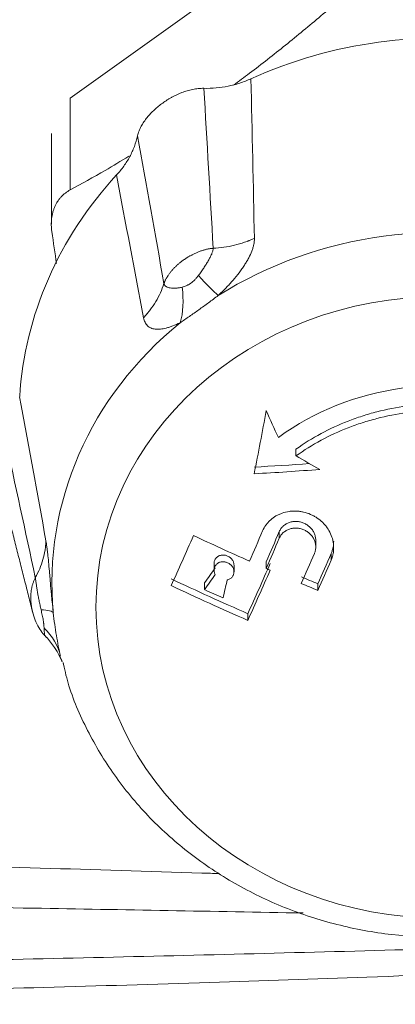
# Model space of a CAD drawing. Header units: inches. Extents: x 3114 to 4554, y 3227 to 4155.
# Tile 40 of 47: x 3956.47 to 3964.02, y 3719.21 to 3738.98. Entities that reach past the tile are written whole.
import ezdxf

# ---------------------------------------------------------------- set-up
doc = ezdxf.new("R2010")
doc.units = ezdxf.units.IN
doc.header["$MEASUREMENT"] = 0
doc.layers.add('1', color=3, linetype='Continuous', lineweight=15)
doc.layers.add('120', color=7, linetype='Continuous', true_color=0xffffff)

msp = doc.modelspace()

# ---------------------------------------------------------------- linework, layer by layer
at = {"layer": '1', "color": 7, "linetype": 'Continuous', "lineweight": 0}
for p, q in [((3963.228, 3741.513), (3957.479, 3737.401)), ((3957.479, 3737.401), (3957.479, 3735.56)), ((3957.102, 3736.697), (3957.102, 3734.875)), ((3962.02, 3730.356), (3962.02, 3730.222)), ((3961.684, 3728.701), (3961.684, 3728.568)), ((3962.418, 3728.395), (3962.418, 3728.528)), ((3961.42, 3728.095), (3961.42, 3727.962)), ((3962.726, 3728.26), (3962.726, 3728.127)), ((3960.374, 3728.064), (3960.374, 3727.93)), ((3960.774, 3727.895), (3960.774, 3728.029)), ((3960.184, 3727.671), (3960.184, 3727.537)), ((3962.462, 3727.654), (3962.462, 3727.522)), ((3961.053, 3727.054), (3961.053, 3726.921))]:
    msp.add_line(p, q, dxfattribs=at)
for centre, major_axis, ratio, start_param, end_param in [((3964.936, 3730.982), (8.484, 0), 0.899172, 1.400278, 2.038015), ((3964.936, 3730.982), (8.484, 0), 0.899172, 2.447478, 3.08522), ((3964.936, 3727.675), (-7.823, 0), 0.899172, 4.399688, 5.321824), ((3959.318, 3734.835), (-1.311, 1.51), 0.059039, 2.236185, 2.689799), ((3958.358, 3734.149), (-0.97, 1.749), 0.57127, 3.653315, 4.106929), ((3964.936, 3727.675), (-7.823, 0), 0.899172, 5.446854, 6.369004), ((3964.936, 3726.965), (-5.193, 0), 0.899172, 4.337291, 5.393677), ((3960.723, 3737.022), (-3.547, -21.285), 0.079745, 1.241114, 1.303627), ((3963.76, 3735.836), (-8.364, 20.307), 0.182242, 1.729058, 1.756289), ((3964.443, 3739.634), (21.147, 3.143), 0.433739, 4.493423, 4.546288), ((3965.82, 3737.842), (-18.95, 11.011), 0.387849, 1.595584, 1.620786), ((3964.443, 3739.634), (21.448, 3.187), 0.433739, 4.49561, 4.557561), ((3961.129, 3737.669), (-7.217, -20.376), 0.160379, 1.140062, 1.173376), ((3961.464, 3737.55), (7.137, 20.15), 0.160379, 4.281593, 4.315278), ((3960.004, 3738.067), (-7.129, -20.127), 0.160379, 1.082627, 1.139994), ((3964.892, 3736.22), (-20.151, 8.828), 0.407146, 1.503987, 1.560217), ((3961.464, 3737.55), (7.239, 20.437), 0.160379, 4.281672, 4.314884), ((3962.171, 3737.299), (-7.278, -20.548), 0.160379, 1.140109, 1.173143), ((3962.506, 3737.181), (7.192, 20.306), 0.160379, 4.281636, 4.315064), ((3962.506, 3737.181), (7.293, 20.591), 0.160379, 4.281713, 4.314678), ((3961.166, 3738.383), (-10.201, -18.638), 0.227528, 1.087756, 1.107232), ((3961.545, 3737.521), (7.142, 20.164), 0.160379, 4.224337, 4.281597), ((3961.545, 3737.521), (7.244, 20.451), 0.160379, 4.22522, 4.281676), ((3964.892, 3736.22), (-20.151, 8.828), 0.407146, 1.576855, 1.580888), ((3964.443, 3735.196), (19.838, -8.691), 0.407146, 4.641666, 4.719832), ((3961.166, 3738.383), (-10.348, -18.906), 0.227528, 1.089025, 1.108223), ((3960.627, 3737.121), (3.936, 21.193), 0.088522, 4.250793, 4.26993), ((3964.892, 3736.22), (19.876, -8.707), 0.407146, 4.751542, 4.768265), ((3964.443, 3735.196), (20.114, -8.811), 0.407146, 4.645119, 4.722168), ((3964.529, 3735.393), (20.126, -8.817), 0.407146, 4.674685, 4.693141), ((3964.892, 3736.22), (20.151, -8.828), 0.407146, 4.753419, 4.769918), ((3955.157, 3726.842), (-1.988, -0.222), 0.103414, 3.182829, 3.636485), ((3955.338, 3725.751), (-1.942, -0.477), 0.710335, 3.123266, 3.576926)]:
    msp.add_ellipse(centre, major_axis=major_axis, ratio=ratio, start_param=start_param, end_param=end_param, dxfattribs=at)
msp.add_ellipse((3964.936, 3727.184), major_axis=(6.938, 0), ratio=0.899172, dxfattribs=at)
for points, knots in [([(3963.228, 3739.672), (3962.994, 3739.462), (3962.759, 3739.257), (3962.286, 3738.856), (3961.811, 3738.463), (3961.329, 3738.087), (3960.981, 3737.822), (3960.874, 3737.742), (3960.767, 3737.663)], [0, 0, 0, 0, 0.290698, 0.290698, 0.581395, 0.872093, 0.872093, 1, 1, 1, 1]), ([(3960.169, 3737.601), (3960.251, 3737.599), (3960.333, 3737.602), (3960.495, 3737.616), (3960.575, 3737.628), (3960.694, 3737.652), (3960.733, 3737.661), (3960.812, 3737.682), (3960.851, 3737.693), (3960.967, 3737.731), (3961.042, 3737.76), (3961.115, 3737.793)], [0, 0, 0, 0, 0.25, 0.25, 0.5, 0.5, 0.625, 0.625, 0.75, 0.75, 1, 1, 1, 1]), ([(3960.169, 3737.601), (3960.13, 3737.602), (3960.093, 3737.6), (3960.018, 3737.592), (3959.98, 3737.586), (3959.906, 3737.571), (3959.87, 3737.562), (3959.798, 3737.541), (3959.762, 3737.529), (3959.659, 3737.489), (3959.592, 3737.458), (3959.511, 3737.414), (3959.495, 3737.405), (3959.463, 3737.386), (3959.447, 3737.377), (3959.401, 3737.348), (3959.37, 3737.327), (3959.282, 3737.264), (3959.226, 3737.219), (3959.147, 3737.146), (3959.122, 3737.121), (3959.073, 3737.068), (3959.049, 3737.042), (3959.005, 3736.986), (3958.984, 3736.958), (3958.944, 3736.899), (3958.926, 3736.87), (3958.901, 3736.823), (3958.893, 3736.808), (3958.879, 3736.776), (3958.872, 3736.761), (3958.853, 3736.713), (3958.843, 3736.68), (3958.835, 3736.647)], [0, 0, 0, 0, 0.0625, 0.0625, 0.125, 0.125, 0.1875, 0.1875, 0.25, 0.25, 0.375, 0.375, 0.40625, 0.40625, 0.4375, 0.4375, 0.5, 0.5, 0.625, 0.625, 0.6875, 0.6875, 0.75, 0.75, 0.8125, 0.8125, 0.875, 0.875, 0.90625, 0.90625, 0.9375, 0.9375, 1, 1, 1, 1]), ([(3958.415, 3735.862), (3958.467, 3735.918), (3958.516, 3735.978), (3958.603, 3736.1), (3958.643, 3736.164), (3958.696, 3736.263), (3958.712, 3736.296), (3958.743, 3736.364), (3958.758, 3736.399), (3958.797, 3736.504), (3958.819, 3736.575), (3958.835, 3736.647)], [0, 0, 0, 0, 0.25, 0.25, 0.5, 0.5, 0.625, 0.625, 0.75, 0.75, 1, 1, 1, 1]), ([(3958.66, 3736.237), (3958.501, 3736.14), (3958.342, 3736.045), (3957.948, 3735.816), (3957.713, 3735.685), (3957.479, 3735.56)], [0, 0, 0, 0, 0.40003, 0.40003, 1, 1, 1, 1]), ([(3957.479, 3735.56), (3957.446, 3735.543), (3957.414, 3735.522), (3957.354, 3735.477), (3957.326, 3735.451), (3957.287, 3735.409), (3957.274, 3735.394), (3957.25, 3735.363), (3957.239, 3735.347), (3957.207, 3735.298), (3957.188, 3735.263), (3957.163, 3735.207), (3957.156, 3735.188), (3957.142, 3735.149), (3957.136, 3735.129), (3957.12, 3735.068), (3957.113, 3735.027), (3957.105, 3734.964), (3957.104, 3734.942), (3957.102, 3734.899), (3957.101, 3734.877), (3957.103, 3734.812), (3957.106, 3734.768), (3957.113, 3734.724)], [0, 0, 0, 0, 0.125, 0.125, 0.25, 0.25, 0.3125, 0.3125, 0.375, 0.375, 0.5, 0.5, 0.5625, 0.5625, 0.625, 0.625, 0.75, 0.75, 0.8125, 0.8125, 0.875, 0.875, 1, 1, 1, 1]), ([(3961.183, 3734.588), (3961.152, 3734.574), (3961.115, 3734.558), (3961.079, 3734.544), (3961.071, 3734.541), (3961.066, 3734.539), (3961.054, 3734.534), (3961.029, 3734.525), (3960.937, 3734.492), (3960.783, 3734.448), (3960.643, 3734.421), (3960.501, 3734.401), (3960.43, 3734.394), (3960.357, 3734.39)], [0, 0, 0, 0, 0.125, 0.140625, 0.140625, 0.15625, 0.15625, 0.1875, 0.25, 0.5, 0.75, 0.75, 1, 1, 1, 1]), ([(3961.183, 3734.588), (3961.183, 3734.569), (3961.183, 3734.549), (3961.179, 3734.508), (3961.175, 3734.487), (3961.169, 3734.455), (3961.166, 3734.445), (3961.161, 3734.423), (3961.152, 3734.39), (3961.141, 3734.357), (3961.115, 3734.289), (3961.094, 3734.243), (3961.057, 3734.172), (3961.043, 3734.147), (3961.014, 3734.099), (3960.999, 3734.074), (3960.967, 3734.024), (3960.95, 3733.999), (3960.915, 3733.95), (3960.896, 3733.924), (3960.839, 3733.849), (3960.798, 3733.799), (3960.732, 3733.723), (3960.709, 3733.697), (3960.662, 3733.646), (3960.638, 3733.62), (3960.564, 3733.543), (3960.512, 3733.493), (3960.458, 3733.442)], [0, 0, 0, 0, 0.0625, 0.0625, 0.125, 0.125, 0.15625, 0.15625, 0.1875, 0.25, 0.25, 0.375, 0.375, 0.4375, 0.4375, 0.5, 0.5, 0.5625, 0.5625, 0.625, 0.625, 0.75, 0.75, 0.8125, 0.8125, 0.875, 0.875, 1, 1, 1, 1]), ([(3960.057, 3733.842), (3960.077, 3733.867), (3960.096, 3733.892), (3960.123, 3733.93), (3960.132, 3733.943), (3960.149, 3733.968), (3960.157, 3733.98), (3960.182, 3734.017), (3960.197, 3734.042), (3960.227, 3734.09), (3960.242, 3734.114), (3960.269, 3734.161), (3960.282, 3734.184), (3960.305, 3734.23), (3960.316, 3734.252), (3960.334, 3734.294), (3960.342, 3734.315), (3960.35, 3734.345), (3960.353, 3734.354), (3960.355, 3734.368), (3960.356, 3734.373), (3960.356, 3734.382), (3960.357, 3734.386), (3960.357, 3734.39)], [0, 0, 0, 0, 0.125, 0.125, 0.1875, 0.1875, 0.25, 0.25, 0.375, 0.375, 0.5, 0.5, 0.625, 0.625, 0.75, 0.75, 0.875, 0.875, 0.9375, 0.9375, 0.96875, 0.96875, 1, 1, 1, 1]), ([(3959.731, 3733.609), (3959.745, 3733.613), (3959.759, 3733.617), (3959.787, 3733.626), (3959.801, 3733.631), (3959.822, 3733.64), (3959.83, 3733.644), (3959.844, 3733.651), (3959.852, 3733.655), (3959.874, 3733.667), (3959.889, 3733.676), (3959.932, 3733.708), (3959.959, 3733.732), (3959.991, 3733.765), (3959.997, 3733.772), (3960.01, 3733.786), (3960.016, 3733.793), (3960.034, 3733.813), (3960.045, 3733.828), (3960.057, 3733.842)], [0, 0, 0, 0, 0.125, 0.125, 0.25, 0.25, 0.3125, 0.3125, 0.375, 0.375, 0.5, 0.5, 0.75, 0.75, 0.8125, 0.8125, 0.875, 0.875, 1, 1, 1, 1]), ([(3958.956, 3732.995), (3958.979, 3733.02), (3959.005, 3733.048), (3959.029, 3733.078), (3959.035, 3733.084), (3959.038, 3733.088), (3959.046, 3733.098), (3959.062, 3733.118), (3959.12, 3733.193), (3959.205, 3733.319), (3959.267, 3733.437), (3959.322, 3733.557), (3959.346, 3733.619), (3959.366, 3733.682)], [0, 0, 0, 0, 0.125, 0.140625, 0.140625, 0.15625, 0.15625, 0.1875, 0.25, 0.5, 0.75, 0.75, 1, 1, 1, 1]), ([(3959.366, 3733.682), (3959.367, 3733.678), (3959.368, 3733.675), (3959.37, 3733.668), (3959.372, 3733.665), (3959.376, 3733.656), (3959.379, 3733.65), (3959.391, 3733.635), (3959.4, 3733.626), (3959.422, 3733.613), (3959.435, 3733.607), (3959.462, 3733.598), (3959.477, 3733.595), (3959.509, 3733.59), (3959.526, 3733.589), (3959.562, 3733.587), (3959.581, 3733.588), (3959.611, 3733.589), (3959.621, 3733.59), (3959.642, 3733.592), (3959.652, 3733.594), (3959.685, 3733.598), (3959.708, 3733.603), (3959.731, 3733.609)], [0, 0, 0, 0, 0.03125, 0.03125, 0.0625, 0.0625, 0.125, 0.125, 0.25, 0.25, 0.375, 0.375, 0.5, 0.5, 0.625, 0.625, 0.75, 0.75, 0.8125, 0.8125, 0.875, 0.875, 1, 1, 1, 1]), ([(3960.458, 3733.442), (3960.392, 3733.394), (3960.327, 3733.345), (3960.198, 3733.25), (3960.133, 3733.203), (3960.005, 3733.111), (3959.941, 3733.066), (3959.847, 3733.001), (3959.816, 3732.98), (3959.754, 3732.937), (3959.723, 3732.916), (3959.693, 3732.895)], [0, 0, 0, 0, 0.25, 0.25, 0.5, 0.5, 0.75, 0.75, 0.875, 0.875, 1, 1, 1, 1]), ([(3959.693, 3732.895), (3959.641, 3732.87), (3959.592, 3732.848), (3959.521, 3732.821), (3959.498, 3732.813), (3959.453, 3732.799), (3959.431, 3732.793), (3959.369, 3732.777), (3959.33, 3732.77), (3959.275, 3732.765), (3959.257, 3732.764), (3959.223, 3732.764), (3959.206, 3732.765), (3959.175, 3732.769), (3959.16, 3732.772), (3959.131, 3732.78), (3959.117, 3732.784), (3959.078, 3732.801), (3959.056, 3732.816), (3959.026, 3732.844), (3959.017, 3732.855), (3959, 3732.878), (3958.993, 3732.89), (3958.979, 3732.917), (3958.973, 3732.931), (3958.963, 3732.961), (3958.959, 3732.977), (3958.956, 3732.995)], [0, 0, 0, 0, 0.125, 0.125, 0.1875, 0.1875, 0.25, 0.25, 0.375, 0.375, 0.4375, 0.4375, 0.5, 0.5, 0.5625, 0.5625, 0.625, 0.625, 0.75, 0.75, 0.8125, 0.8125, 0.875, 0.875, 0.9375, 0.9375, 1, 1, 1, 1]), ([(3966.655, 3730.975), (3966.463, 3731.043), (3966.268, 3731.099), (3965.873, 3731.188), (3965.672, 3731.221), (3965.368, 3731.252), (3965.265, 3731.259), (3965.111, 3731.266), (3965.059, 3731.268), (3964.956, 3731.269), (3964.905, 3731.269), (3964.649, 3731.265), (3964.446, 3731.25), (3964.043, 3731.196), (3963.843, 3731.157), (3963.596, 3731.094), (3963.547, 3731.08), (3963.448, 3731.052), (3963.303, 3731.007), (3963.16, 3730.956), (3962.88, 3730.847), (3962.699, 3730.764), (3962.351, 3730.576), (3962.182, 3730.472), (3962.02, 3730.356)], [0, 0, 0, 0, 0.125, 0.125, 0.25, 0.25, 0.3125, 0.3125, 0.34375, 0.34375, 0.375, 0.375, 0.5, 0.5, 0.625, 0.625, 0.65625, 0.65625, 0.6875, 0.75, 0.75, 0.875, 0.875, 1, 1, 1, 1]), ([(3966.655, 3730.841), (3966.463, 3730.909), (3966.268, 3730.965), (3965.873, 3731.053), (3965.672, 3731.086), (3965.368, 3731.117), (3965.265, 3731.125), (3965.111, 3731.132), (3965.059, 3731.133), (3964.956, 3731.135), (3964.905, 3731.135), (3964.649, 3731.131), (3964.446, 3731.115), (3964.043, 3731.061), (3963.843, 3731.023), (3963.596, 3730.959), (3963.547, 3730.946), (3963.448, 3730.917), (3963.303, 3730.873), (3963.16, 3730.822), (3962.88, 3730.713), (3962.699, 3730.629), (3962.351, 3730.442), (3962.182, 3730.337), (3962.02, 3730.222)], [0, 0, 0, 0, 0.125, 0.125, 0.25, 0.25, 0.3125, 0.3125, 0.34375, 0.34375, 0.375, 0.375, 0.5, 0.5, 0.625, 0.625, 0.65625, 0.65625, 0.6875, 0.75, 0.75, 0.875, 0.875, 1, 1, 1, 1]), ([(3961.349, 3728.715), (3961.367, 3728.757), (3961.389, 3728.796), (3961.428, 3728.851), (3961.443, 3728.869), (3961.465, 3728.894), (3961.473, 3728.903), (3961.489, 3728.919), (3961.498, 3728.927), (3961.54, 3728.965), (3961.577, 3728.992), (3961.627, 3729.022), (3961.637, 3729.027), (3961.658, 3729.038), (3961.669, 3729.043), (3961.701, 3729.058), (3961.723, 3729.067), (3961.789, 3729.089), (3961.835, 3729.1), (3961.895, 3729.109), (3961.907, 3729.11), (3961.931, 3729.113), (3961.967, 3729.115), (3962.027, 3729.115), (3962.075, 3729.111), (3962.123, 3729.104), (3962.148, 3729.1), (3962.219, 3729.083), (3962.265, 3729.068), (3962.332, 3729.039), (3962.354, 3729.029), (3962.397, 3729.005), (3962.418, 3728.993), (3962.479, 3728.953), (3962.516, 3728.923), (3962.568, 3728.873), (3962.585, 3728.855), (3962.617, 3728.819), (3962.631, 3728.8), (3962.672, 3728.743), (3962.696, 3728.702), (3962.735, 3728.616), (3962.75, 3728.572), (3962.765, 3728.505), (3962.77, 3728.483), (3962.775, 3728.437), (3962.777, 3728.414), (3962.778, 3728.346), (3962.775, 3728.301), (3962.762, 3728.235), (3962.756, 3728.213), (3962.743, 3728.17), (3962.735, 3728.148), (3962.726, 3728.127)], [0, 0, 0, 0, 0.0625, 0.0625, 0.09375, 0.09375, 0.109375, 0.109375, 0.125, 0.125, 0.1875, 0.1875, 0.203125, 0.203125, 0.21875, 0.21875, 0.25, 0.25, 0.3125, 0.3125, 0.328125, 0.328125, 0.34375, 0.375, 0.40625, 0.40625, 0.4375, 0.4375, 0.5, 0.5, 0.53125, 0.53125, 0.5625, 0.5625, 0.625, 0.625, 0.65625, 0.65625, 0.6875, 0.6875, 0.75, 0.75, 0.8125, 0.8125, 0.84375, 0.84375, 0.875, 0.875, 0.9375, 0.9375, 0.96875, 0.96875, 1, 1, 1, 1]), ([(3962.418, 3728.527), (3962.418, 3728.53), (3962.418, 3728.532), (3962.417, 3728.558), (3962.414, 3728.581), (3962.406, 3728.616), (3962.403, 3728.627), (3962.395, 3728.65), (3962.391, 3728.661), (3962.376, 3728.694), (3962.364, 3728.715), (3962.342, 3728.745), (3962.335, 3728.754), (3962.319, 3728.773), (3962.302, 3728.791), (3962.283, 3728.807), (3962.264, 3728.822), (3962.254, 3728.83), (3962.222, 3728.851), (3962.201, 3728.862), (3962.166, 3728.877), (3962.155, 3728.882), (3962.131, 3728.89), (3962.118, 3728.893), (3962.082, 3728.901), (3962.057, 3728.905), (3962.02, 3728.907), (3962.008, 3728.907), (3961.983, 3728.905), (3961.971, 3728.904), (3961.934, 3728.899), (3961.911, 3728.894), (3961.876, 3728.882), (3961.865, 3728.877), (3961.843, 3728.867), (3961.822, 3728.856), (3961.802, 3728.843), (3961.783, 3728.829), (3961.773, 3728.822), (3961.747, 3728.798), (3961.732, 3728.781), (3961.705, 3728.743), (3961.693, 3728.723), (3961.684, 3728.701)], [0, 0, 0, 0, 0.007215, 0.007215, 0.078129, 0.078129, 0.113585, 0.113585, 0.149042, 0.149042, 0.219955, 0.219955, 0.255412, 0.255412, 0.290868, 0.326325, 0.326325, 0.361781, 0.361781, 0.432695, 0.432695, 0.468151, 0.468151, 0.503608, 0.503608, 0.574521, 0.574521, 0.609977, 0.609977, 0.645434, 0.645434, 0.716347, 0.716347, 0.751804, 0.751804, 0.78726, 0.822717, 0.822717, 0.858174, 0.858174, 0.929087, 0.929087, 1, 1, 1, 1]), ([(3962.391, 3728.266), (3962.4, 3728.288), (3962.407, 3728.31), (3962.414, 3728.344), (3962.415, 3728.355), (3962.417, 3728.378), (3962.418, 3728.39), (3962.417, 3728.425), (3962.414, 3728.448), (3962.406, 3728.483), (3962.403, 3728.494), (3962.395, 3728.517), (3962.391, 3728.528), (3962.376, 3728.561), (3962.364, 3728.582), (3962.342, 3728.612), (3962.335, 3728.621), (3962.319, 3728.64), (3962.302, 3728.658), (3962.283, 3728.674), (3962.264, 3728.69), (3962.254, 3728.697), (3962.222, 3728.718), (3962.201, 3728.729), (3962.166, 3728.744), (3962.154, 3728.749), (3962.131, 3728.756), (3962.118, 3728.76), (3962.082, 3728.768), (3962.057, 3728.772), (3962.02, 3728.773), (3962.008, 3728.773), (3961.983, 3728.772), (3961.971, 3728.771), (3961.934, 3728.766), (3961.911, 3728.76), (3961.876, 3728.749), (3961.865, 3728.744), (3961.843, 3728.734), (3961.822, 3728.723), (3961.802, 3728.71), (3961.783, 3728.696), (3961.773, 3728.689), (3961.747, 3728.665), (3961.732, 3728.648), (3961.705, 3728.61), (3961.693, 3728.589), (3961.684, 3728.568)], [0, 0, 0, 0, 0.0625, 0.0625, 0.09375, 0.09375, 0.125, 0.125, 0.1875, 0.1875, 0.21875, 0.21875, 0.25, 0.25, 0.3125, 0.3125, 0.34375, 0.34375, 0.375, 0.40625, 0.40625, 0.4375, 0.4375, 0.5, 0.5, 0.53125, 0.53125, 0.5625, 0.5625, 0.625, 0.625, 0.65625, 0.65625, 0.6875, 0.6875, 0.75, 0.75, 0.78125, 0.78125, 0.8125, 0.84375, 0.84375, 0.875, 0.875, 0.9375, 0.9375, 1, 1, 1, 1]), ([(3956.994, 3728.517), (3956.993, 3728.485), (3956.99, 3728.45), (3956.986, 3728.415), (3956.986, 3728.407), (3956.985, 3728.403), (3956.984, 3728.391), (3956.981, 3728.367), (3956.968, 3728.279), (3956.936, 3728.139), (3956.893, 3728.017), (3956.842, 3727.897), (3956.813, 3727.838), (3956.78, 3727.779)], [0, 0, 0, 0, 0.125, 0.140625, 0.140625, 0.15625, 0.15625, 0.1875, 0.25, 0.5, 0.75, 0.75, 1, 1, 1, 1]), ([(3956.994, 3728.517), (3956.997, 3728.499), (3957, 3728.481), (3957.006, 3728.441), (3957.012, 3728.4), (3957.018, 3728.354), (3957.024, 3728.306), (3957.027, 3728.281), (3957.035, 3728.204), (3957.041, 3728.149), (3957.052, 3728.034), (3957.057, 3727.974), (3957.065, 3727.879), (3957.068, 3727.847), (3957.074, 3727.781), (3957.077, 3727.748), (3957.085, 3727.647), (3957.091, 3727.579), (3957.101, 3727.473), (3957.104, 3727.438), (3957.111, 3727.366), (3957.114, 3727.329), (3957.125, 3727.219), (3957.133, 3727.146), (3957.142, 3727.072)], [0, 0, 0, 0, 0.0625, 0.0625, 0.125, 0.1875, 0.1875, 0.25, 0.25, 0.375, 0.375, 0.5, 0.5, 0.5625, 0.5625, 0.625, 0.625, 0.75, 0.75, 0.8125, 0.8125, 0.875, 0.875, 1, 1, 1, 1]), ([(3962.778, 3728.511), (3962.778, 3728.47), (3962.774, 3728.429), (3962.762, 3728.367), (3962.756, 3728.345), (3962.743, 3728.302), (3962.735, 3728.28), (3962.726, 3728.26)], [0, 0, 0, 0, 0.475203, 0.475203, 0.737602, 0.737602, 1, 1, 1, 1]), ([(3960.398, 3727.839), (3960.388, 3727.857), (3960.381, 3727.875), (3960.375, 3727.904), (3960.374, 3727.913), (3960.373, 3727.932), (3960.374, 3727.941), (3960.376, 3727.96), (3960.378, 3727.969), (3960.384, 3727.987), (3960.387, 3727.996), (3960.395, 3728.012), (3960.4, 3728.02), (3960.412, 3728.035), (3960.418, 3728.042), (3960.431, 3728.055), (3960.439, 3728.061), (3960.455, 3728.071), (3960.463, 3728.076), (3960.48, 3728.084), (3960.49, 3728.087), (3960.508, 3728.093), (3960.528, 3728.097), (3960.548, 3728.098), (3960.568, 3728.097), (3960.578, 3728.096), (3960.598, 3728.093), (3960.608, 3728.091), (3960.628, 3728.085), (3960.637, 3728.082), (3960.656, 3728.073), (3960.665, 3728.068), (3960.682, 3728.058), (3960.691, 3728.052), (3960.707, 3728.038), (3960.714, 3728.031), (3960.728, 3728.017), (3960.734, 3728.009), (3960.751, 3727.984), (3960.76, 3727.966), (3960.768, 3727.938), (3960.771, 3727.928), (3960.773, 3727.91), (3960.774, 3727.9), (3960.773, 3727.886), (3960.773, 3727.881), (3960.772, 3727.872), (3960.771, 3727.867), (3960.769, 3727.853), (3960.766, 3727.845), (3960.759, 3727.827), (3960.755, 3727.819), (3960.746, 3727.803), (3960.74, 3727.795), (3960.728, 3727.781), (3960.721, 3727.775), (3960.707, 3727.763), (3960.699, 3727.757), (3960.683, 3727.748), (3960.674, 3727.744), (3960.656, 3727.737), (3960.646, 3727.734), (3960.637, 3727.732)], [0, 0, 0, 0, 0.0625, 0.0625, 0.09375, 0.09375, 0.125, 0.125, 0.15625, 0.15625, 0.1875, 0.1875, 0.21875, 0.21875, 0.25, 0.25, 0.28125, 0.28125, 0.3125, 0.3125, 0.34375, 0.34375, 0.375, 0.40625, 0.40625, 0.4375, 0.4375, 0.46875, 0.46875, 0.5, 0.5, 0.53125, 0.53125, 0.5625, 0.5625, 0.59375, 0.59375, 0.625, 0.625, 0.6875, 0.6875, 0.71875, 0.71875, 0.75, 0.75, 0.765625, 0.765625, 0.78125, 0.78125, 0.8125, 0.8125, 0.84375, 0.84375, 0.875, 0.875, 0.90625, 0.90625, 0.9375, 0.9375, 0.96875, 0.96875, 1, 1, 1, 1]), ([(3960.374, 3728.064), (3960.374, 3728.071), (3960.374, 3728.078), (3960.376, 3728.095), (3960.378, 3728.104), (3960.384, 3728.122), (3960.387, 3728.13), (3960.395, 3728.147), (3960.4, 3728.155), (3960.412, 3728.17), (3960.418, 3728.176), (3960.431, 3728.189), (3960.439, 3728.195), (3960.455, 3728.206), (3960.463, 3728.21), (3960.48, 3728.218), (3960.49, 3728.222), (3960.509, 3728.227), (3960.528, 3728.231), (3960.548, 3728.232), (3960.568, 3728.232), (3960.578, 3728.231), (3960.598, 3728.228), (3960.608, 3728.225), (3960.628, 3728.219), (3960.637, 3728.216), (3960.656, 3728.207), (3960.665, 3728.203), (3960.682, 3728.192), (3960.691, 3728.186), (3960.707, 3728.173), (3960.714, 3728.166), (3960.728, 3728.151), (3960.734, 3728.143), (3960.751, 3728.118), (3960.76, 3728.1), (3960.768, 3728.072), (3960.771, 3728.062), (3960.773, 3728.045), (3960.774, 3728.037), (3960.774, 3728.028)], [0, 0, 0, 0, 0.035887, 0.035887, 0.084415, 0.084415, 0.132943, 0.132943, 0.181472, 0.181472, 0.23, 0.23, 0.278529, 0.278529, 0.327057, 0.327057, 0.375585, 0.375585, 0.424114, 0.472642, 0.472642, 0.521171, 0.521171, 0.569699, 0.569699, 0.618227, 0.618227, 0.666756, 0.666756, 0.715284, 0.715284, 0.763812, 0.763812, 0.812341, 0.812341, 0.909398, 0.909398, 0.957926, 0.957926, 1, 1, 1, 1]), ([(3956.895, 3727.135), (3956.888, 3727.166), (3956.881, 3727.198), (3956.871, 3727.244), (3956.868, 3727.26), (3956.861, 3727.291), (3956.858, 3727.306), (3956.849, 3727.351), (3956.843, 3727.381), (3956.832, 3727.439), (3956.827, 3727.468), (3956.82, 3727.51), (3956.818, 3727.524), (3956.813, 3727.552), (3956.811, 3727.565), (3956.805, 3727.605), (3956.802, 3727.63), (3956.797, 3727.667), (3956.795, 3727.679), (3956.792, 3727.702), (3956.79, 3727.713), (3956.787, 3727.734), (3956.786, 3727.744), (3956.784, 3727.758), (3956.783, 3727.765), (3956.782, 3727.771), (3956.781, 3727.775), (3956.781, 3727.777), (3956.78, 3727.779)], [0, 0, 0, 0, 0.125, 0.125, 0.1875, 0.1875, 0.25, 0.25, 0.375, 0.375, 0.5, 0.5, 0.5625, 0.5625, 0.625, 0.625, 0.75, 0.75, 0.8125, 0.8125, 0.875, 0.875, 0.9375, 0.9375, 0.96875, 0.984375, 0.984375, 1, 1, 1, 1]), ([(3956.956, 3726.765), (3956.956, 3726.775), (3956.955, 3726.786), (3956.953, 3726.809), (3956.952, 3726.821), (3956.95, 3726.84), (3956.95, 3726.847), (3956.948, 3726.861), (3956.947, 3726.868), (3956.944, 3726.891), (3956.942, 3726.906), (3956.934, 3726.956), (3956.927, 3726.991), (3956.915, 3727.044), (3956.911, 3727.062), (3956.903, 3727.098), (3956.899, 3727.117), (3956.895, 3727.135)], [0, 0, 0, 0, 0.125, 0.125, 0.25, 0.25, 0.3125, 0.3125, 0.375, 0.375, 0.5, 0.5, 0.75, 0.75, 0.875, 0.875, 1, 1, 1, 1]), ([(3956.724, 3727.092), (3956.752, 3726.977), (3956.812, 3726.829), (3956.927, 3726.66), (3956.986, 3726.599), (3957.016, 3726.573)], [0, 0, 0, 0, 0.559889, 0.796074, 1, 1, 1, 1]), ([(3957.142, 3727.072), (3957.15, 3726.993), (3957.159, 3726.916), (3957.18, 3726.764), (3957.191, 3726.689), (3957.216, 3726.543), (3957.229, 3726.472), (3957.256, 3726.334), (3957.271, 3726.267), (3957.286, 3726.202)], [0, 0, 0, 0, 0.25, 0.25, 0.5, 0.5, 0.75, 0.75, 1, 1, 1, 1]), ([(3956.971, 3726.621), (3956.971, 3726.621), (3956.971, 3726.62), (3956.971, 3726.618), (3956.971, 3726.617), (3956.97, 3726.615), (3956.97, 3726.616), (3956.968, 3726.619), (3956.968, 3726.621), (3956.967, 3726.625), (3956.967, 3726.627), (3956.965, 3726.635), (3956.965, 3726.642), (3956.963, 3726.659), (3956.962, 3726.668), (3956.961, 3726.685), (3956.961, 3726.691), (3956.96, 3726.703), (3956.96, 3726.71), (3956.959, 3726.731), (3956.958, 3726.747), (3956.956, 3726.765)], [0, 0, 0, 0, 0.010767, 0.010767, 0.086862, 0.086862, 0.239052, 0.239052, 0.315147, 0.315147, 0.391241, 0.391241, 0.543431, 0.543431, 0.695621, 0.695621, 0.771716, 0.771716, 0.84781, 0.84781, 1, 1, 1, 1]), ([(3956.964, 3726.618), (3956.976, 3726.607), (3957.055, 3726.533), (3957.159, 3726.388), (3957.258, 3726.225), (3957.303, 3726.131), (3957.317, 3726.095), (3957.319, 3726.09), (3957.319, 3726.09)], [0, 0, 0, 0, 0.049871, 0.342476, 0.574114, 0.73853, 0.890093, 1, 1, 1, 1]), ([(3957.347, 3726.038), (3957.377, 3725.892), (3957.496, 3725.415), (3957.842, 3724.642), (3958.387, 3723.748), (3959.073, 3722.935), (3959.876, 3722.22), (3960.784, 3721.616), (3961.778, 3721.136), (3962.838, 3720.791), (3963.943, 3720.588), (3965.069, 3720.531), (3966.194, 3720.623), (3967.294, 3720.861), (3968.346, 3721.242), (3969.328, 3721.758), (3970.22, 3722.399), (3971.002, 3723.151), (3971.658, 3723.998), (3972.167, 3724.923), (3972.477, 3725.709), (3972.572, 3726.186), (3972.593, 3726.325)], [0, 0, 0, 0, 0.02265, 0.07498, 0.12741, 0.17999, 0.232745, 0.285677, 0.338769, 0.391997, 0.445334, 0.498752, 0.552232, 0.605745, 0.659267, 0.712766, 0.766206, 0.819541, 0.872728, 0.925727, 0.97852, 1, 1, 1, 1])]:
    msp.add_open_spline(points, degree=3, knots=knots, dxfattribs=at)
for points, degree in [([(3961.115, 3737.793), (3961.139, 3736.726), (3961.163, 3735.658), (3961.183, 3734.588)], 3), ([(3960.357, 3734.39), (3960.293, 3735.461), (3960.23, 3736.531), (3960.169, 3737.601)], 3), ([(3958.835, 3736.647), (3959.012, 3735.66), (3959.189, 3734.672), (3959.366, 3733.682)], 3), ([(3958.956, 3732.995), (3958.773, 3733.949), (3958.593, 3734.904), (3958.415, 3735.862)], 3), ([(3957.113, 3734.724), (3957.144, 3734.508), (3957.175, 3734.293), (3957.206, 3734.081)], 3), ([(3956.465, 3731.411), (3956.641, 3730.449), (3956.817, 3729.484), (3956.994, 3728.517)], 3), ([(3956.78, 3727.779), (3956.578, 3728.712), (3956.377, 3729.645), (3956.177, 3730.579)], 3), ([(3956.067, 3729.688), (3956.397, 3728.384), (3956.727, 3727.081)], 2), ([(3957.339, 3726.072), (3957.347, 3726.038)], 1)]:
    msp.add_open_spline(points, degree=degree, dxfattribs=at)
for points, weights, knots in [([(3959.366, 3733.682), (3959.427, 3733.86), (3959.58, 3734.026), (3959.755, 3734.151), (3959.929, 3734.275), (3960.145, 3734.374), (3960.357, 3734.39)], [0.564627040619, 0.641382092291, 0.786506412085, 1, 0.786505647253, 0.641381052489, 0.564626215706], [0, 0, 0, 0, 0.499999, 0.499999, 0.499999, 1, 1, 1, 1]), ([(3956.724, 3727.091), (3956.716, 3727.123), (3956.709, 3727.155), (3956.704, 3727.187), (3956.671, 3727.385), (3956.686, 3727.604), (3956.78, 3727.779)], [0.882399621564, 0.918975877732, 0.958176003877, 1, 0.786499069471, 0.641372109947, 0.564619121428], [0, 0, 0, 0, 0.163807, 0.163807, 0.163807, 1, 1, 1, 1])]:
    msp.add_rational_spline(points, weights, degree=3, knots=knots, dxfattribs=at)
at = {"layer": '120', "color": 7, "linetype": 'Continuous', "lineweight": 0}
for points, knots in [([(3939.908, 3722.292), (3941.232, 3722.275), (3942.555, 3722.256), (3946.046, 3722.199), (3948.212, 3722.158), (3952.545, 3722.063), (3954.711, 3722.008), (3957.961, 3721.916), (3959.044, 3721.883), (3960.243, 3721.844), (3960.359, 3721.841), (3960.475, 3721.837)], [0, 0, 0, 0, 0.193079, 0.193079, 0.509085, 0.509085, 0.825091, 0.825091, 0.983094, 0.983094, 1, 1, 1, 1]), ([(3962.163, 3721.046), (3960.354, 3721.079), (3958.546, 3721.111), (3954.582, 3721.18), (3952.427, 3721.215), (3948.118, 3721.278), (3945.963, 3721.307), (3942.507, 3721.346), (3941.207, 3721.36), (3939.907, 3721.372)], [0, 0, 0, 0, 0.243846, 0.243846, 0.534311, 0.534311, 0.824777, 0.824777, 1, 1, 1, 1]), ([(3939.91, 3719.837), (3941.209, 3719.852), (3942.507, 3719.868), (3945.961, 3719.916), (3948.116, 3719.951), (3952.426, 3720.03), (3954.581, 3720.074), (3958.891, 3720.171), (3961.045, 3720.224), (3964.277, 3720.31), (3965.355, 3720.339), (3967.509, 3720.399), (3968.586, 3720.429), (3970.202, 3720.476), (3970.741, 3720.491), (3971.818, 3720.522), (3972.357, 3720.538), (3973.165, 3720.56), (3973.434, 3720.568), (3973.973, 3720.582), (3974.242, 3720.59), (3974.781, 3720.603), (3975.05, 3720.61), (3975.454, 3720.618), (3975.589, 3720.621), (3975.858, 3720.625), (3975.993, 3720.627), (3976.128, 3720.628)], [0, 0, 0, 0, 0.107541, 0.107541, 0.286033, 0.286033, 0.464525, 0.464525, 0.643017, 0.643017, 0.732262, 0.732262, 0.821508, 0.821508, 0.866131, 0.866131, 0.910754, 0.910754, 0.933066, 0.933066, 0.955377, 0.955377, 0.977689, 0.977689, 0.988844, 0.988844, 1, 1, 1, 1]), ([(3976.408, 3720.49), (3976.315, 3720.479), (3976.12, 3720.455), (3975.812, 3720.422), (3975.475, 3720.389), (3975.108, 3720.356), (3974.712, 3720.323), (3974.187, 3720.283), (3973.517, 3720.235), (3972.55, 3720.173), (3971.346, 3720.103), (3969.407, 3720.002), (3966.756, 3719.883), (3963.541, 3719.759), (3960.228, 3719.647), (3955.9, 3719.518), (3949.121, 3719.352), (3943.45, 3719.256), (3939.945, 3719.213)], [0, 0, 0, 0, 0.007713, 0.016222, 0.025527, 0.03563, 0.046531, 0.058231, 0.078941, 0.101844, 0.137894, 0.178125, 0.261525, 0.35606, 0.442655, 0.533984, 0.711915, 1, 1, 1, 1])]:
    msp.add_open_spline(points, degree=3, knots=knots, dxfattribs=at)

doc.saveas('drawing.dxf')
